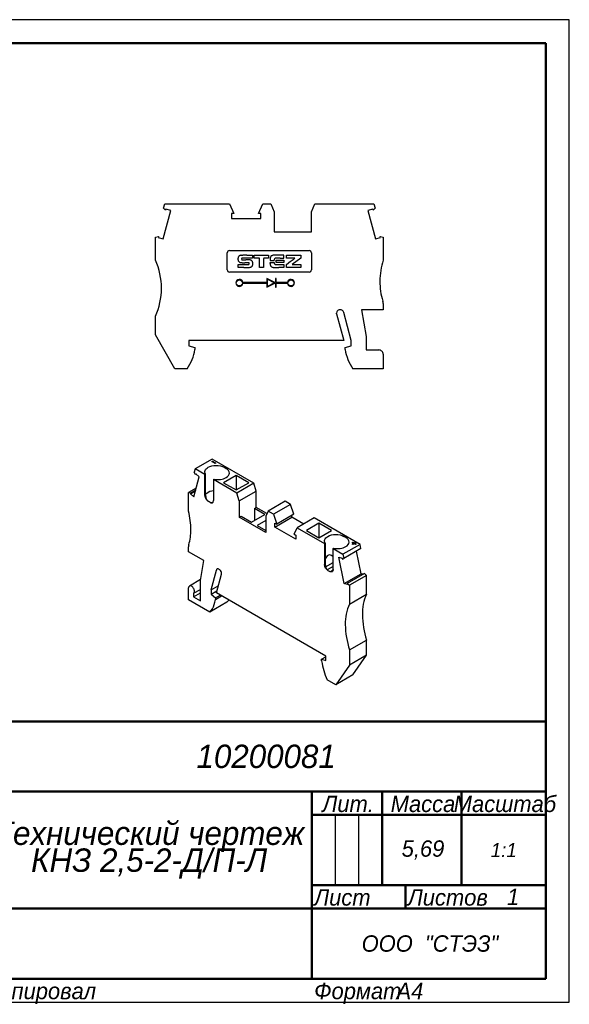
# Model space of a CAD drawing. Header units: millimetres. Extents: x 0 to 297, y 0 to 210.
# Tile 2 of 2: x 180 to 297, y 0 to 210. Entities that reach past the tile are written whole.
import ezdxf

# ---------------------------------------------------------------- set-up
doc = ezdxf.new("R2010")
doc.units = ezdxf.units.MM

# ---------------------------------------------------------------- blocks, each defined once
blk = doc.blocks.new('_FR1Страница_1')
at = {"color": 7, "linetype": 'Continuous', "lineweight": 25}
for p, q in [((297, 210), (0, 210)), ((297, 0), (297, 210)), ((247, 40), (247, 25)), ((252, 40), (252, 25)), ((242, 20), (292, 20)), ((262, 20), (262, 20)), ((0, 0), (297, 0))]:
    blk.add_line(p, q, dxfattribs=at)
at = {"color": 7, "linetype": 'Continuous', "lineweight": 50}
for p, q in [((20, 205), (292, 205)), ((292, 205), (292, 5)), ((107, 60), (292, 60)), ((172, 45), (292, 45)), ((242, 45), (242, 5)), ((257, 45), (257, 25)), ((274, 45), (274, 25)), ((242, 40), (292, 40)), ((242, 25), (292, 25)), ((262, 25), (262, 20)), ((172, 20), (292, 20)), ((292, 5), (20, 5))]:
    blk.add_line(p, q, dxfattribs=at)
at = {"color": 7}
for s, insert, char_height, width, attachment_point in [('\\pl0.5;{\\fT-FLEX Type A|b0|i1;\\l\\C250;10200081 \\P}', (232, 52.5), 5, 122.5, 5), ('\\pl0.5;{\\fT-FLEX Type A|b0|i1;\\l\\C250;Масштаб\\P}', (283, 44.125), 3.5, 19.75, 2), ('\\pl0.5;{\\fT-FLEX Type A|b0|i1;\\l\\C250;Лит.\\P}', (249.5, 44.125), 3.5, 16.75, 2), ('\\pl0.5;{\\fT-FLEX Type A|b0|i1;\\l\\C250;Масса\\P}', (265.5, 44.125), 3.5, 18.75, 2), ('\\pl0.5;{\\fT-FLEX Type A|b0|i1;\\l\\C250;5,69\\P}', (265.5, 32.5), 3.5, 18.75, 5), ('{\\fT-FLEX Type A|b0|i1;\\l\\C250;1:1\\P}', (283, 32.5), 3, 19.5, 5), ('\\pl0.5;{\\fT-FLEX Type A|b0|i1;\\l\\C250;\\H0.857143x;\\P}', (283, 32.5), 3.5, 19.75, 5), ('\\pl0.5;{\\fT-FLEX Type A|b0|i1;\\l\\C250;Лист\\P}', (242, 24.125), 3.5, 11.75, 1), ('\\pl0.5;{\\fT-FLEX Type A|b0|i1;\\l\\C250;\\H0.857143x;\\P}', (257, 24.125), 3.5, 11.75, 2), ('\\pl0.5;{\\fT-FLEX Type A|b0|i1;\\l\\C250;Листов\\P}', (262, 24.125), 3.5, 17.75, 1), ('{\\fT-FLEX Type A|b0|i1;\\l\\C250;1\\P}', (285, 22.5), 3.5, 15.75, 5), ('\\pl0.5;{\\fT-FLEX Type A|b0|i1;\\l\\C250;\\H0.857143x;\\P}', (285, 24.125), 3.5, 15.75, 2), ('{\\fT-FLEX Type A|b0|i1;\\l\\C250;\\P}', (257, 22.5), 3.5, 11.75, 5), ('{\\fT-FLEX Type A|b0|i1;\\l\\C250;}', (207, 20), 3, 71.5, 5), ('\\pl0.5;{\\fT-FLEX Type A|b0|i1;\\l\\C250;ООО  "СТЭЗ"\\P}', (267, 12.5), 3.5, 51.75, 5), ('\\pl0.5;{\\fT-FLEX Type A|b0|i1;\\l\\C250;Копировал\\P}', (172, 4.125), 3.5, 23.566, 1), ('\\pl0.5;{\\fT-FLEX Type A|b0|i1;\\l\\C250;\\P}', (193.816, 4.125), 3.5, 40.967, 1), ('\\pl0.5;{\\fT-FLEX Type A|b0|i1;\\l\\C250;Формат\\P}', (242, 4.125), 3.5, 18.675, 1), ('\\pl0.5;{\\fT-FLEX Type A|b0|i1;\\l\\C250;\\P}', (258.925, 4.125), 3.5, 9.825, 1), ('{\\fT-FLEX Type A|b0|i1;\\l\\C250;A4\\P}', (262.962, 4.125), 3.5, 9.825, 2)]:
    blk.add_mtext(s, dxfattribs=dict(at, insert=insert, char_height=char_height, width=width, attachment_point=attachment_point))
at = {"color": 7, "insert": (207, 32.5), "char_height": 5, "width": 72.5, "attachment_point": 5, "line_spacing_factor": 0.69}
blk.add_mtext('\\pl0.5;{\\fT-FLEX Type A|b0|i1;\\l\\C250;Технический чертеж КНЗ 2,5-2-Д/П-Л\\P}', dxfattribs=at)
blk = doc.blocks.new('Страница_1')
at = {"color": 7, "linetype": 'Continuous', "lineweight": 30}
for p, q in [((210.334, 169.688), (210.592, 170.651)), ((210.592, 170.651), (224.423, 170.651)), ((224.423, 170.651), (225.348, 168.546)), ((230.617, 168.546), (231.542, 170.651)), ((231.542, 170.651), (233.214, 170.651)), ((233.214, 170.651), (233.932, 168.951)), ((241.932, 168.951), (242.651, 170.651)), ((242.651, 170.651), (255.272, 170.651)), ((255.272, 170.651), (255.53, 169.688)), ((210.234, 163.132), (211.871, 169.241)), ((210.767, 169.255), (210.334, 169.688)), ((210.838, 169.518), (210.767, 169.255)), ((211.871, 169.241), (210.838, 169.518)), ((225.348, 168.546), (224.82, 168.546)), ((224.82, 168.546), (224.82, 167.476)), ((231.145, 168.546), (230.617, 168.546)), ((231.145, 167.476), (231.145, 168.546)), ((233.932, 168.951), (233.932, 164.651)), ((241.932, 164.651), (241.932, 168.951)), ((255.027, 169.518), (253.993, 169.241)), ((253.993, 169.241), (255.63, 163.132)), ((255.097, 169.255), (255.027, 169.518)), ((255.53, 169.688), (255.097, 169.255)), ((224.82, 167.476), (231.145, 167.476)), ((233.932, 164.651), (241.932, 164.651)), ((208.632, 163.501), (209.271, 163.672)), ((208.632, 158.601), (208.632, 163.501)), ((209.271, 163.672), (209.201, 163.409)), ((209.201, 163.409), (210.234, 163.132)), ((255.63, 163.132), (256.664, 163.409)), ((256.593, 163.672), (257.232, 163.501)), ((256.664, 163.409), (256.593, 163.672)), ((257.232, 163.501), (257.232, 158.601)), ((223.932, 156.548), (223.932, 160.151)), ((224.432, 160.651), (241.432, 160.651)), ((241.932, 160.151), (241.932, 156.548)), ((226.9, 159.647), (227.25, 159.648)), ((228.509, 158.055), (227.707, 158.059)), ((228.102, 159.65), (229.299, 159.651)), ((229.299, 159.044), (228.207, 159.042)), ((228.539, 158.041), (228.509, 158.055)), ((229.299, 159.651), (229.299, 159.044)), ((229.689, 159.651), (232.781, 159.651)), ((229.689, 159.043), (229.689, 159.651)), ((230.168, 159.043), (229.689, 159.043)), ((230.842, 157.048), (230.842, 157.936)), ((231.709, 157.977), (231.709, 157.048)), ((232.781, 159.044), (232.3, 159.042)), ((232.781, 159.651), (232.781, 159.044)), ((233.112, 158.792), (233.108, 158.556)), ((233.108, 158.556), (233.24, 158.552)), ((233.111, 157.908), (233.109, 158.133)), ((233.109, 158.133), (233.969, 158.133)), ((233.67, 158.548), (233.969, 158.548)), ((233.969, 158.548), (233.973, 158.624)), ((233.969, 158.133), (233.972, 158.072)), ((234.396, 158.065), (234.401, 158.261)), ((236.009, 158.065), (234.396, 158.065)), ((234.405, 158.54), (234.405, 158.622)), ((234.405, 158.622), (236.009, 158.622)), ((236.009, 159.651), (234.893, 159.65)), ((235.227, 159.043), (236.009, 159.043)), ((236.009, 159.043), (236.009, 159.651)), ((236.009, 158.622), (236.009, 158.065)), ((236.561, 159.651), (239.684, 159.651)), ((236.561, 159.043), (236.561, 159.651)), ((237.484, 159.043), (236.561, 159.043)), ((236.561, 157.666), (237.484, 158.35)), ((239.681, 159.035), (237.834, 157.665)), ((238.405, 159.041), (238.136, 159.042)), ((238.136, 158.835), (238.405, 159.036)), ((239.684, 159.651), (239.681, 159.035)), ((241.432, 156.048), (224.432, 156.048)), ((226.269, 157.662), (228.503, 157.665)), ((226.269, 157.048), (226.269, 157.662)), ((227.454, 157.048), (226.269, 157.048)), ((228.503, 157.665), (228.539, 157.682)), ((231.709, 157.048), (230.842, 157.048)), ((236.009, 157.048), (234.926, 157.048)), ((235.156, 157.663), (236.009, 157.661)), ((236.009, 157.661), (236.009, 157.048)), ((236.561, 157.048), (236.561, 157.666)), ((239.684, 157.048), (236.561, 157.048)), ((237.834, 157.665), (239.684, 157.662)), ((239.684, 157.662), (239.684, 157.048)), ((232.402, 153.791), (227.276, 153.791)), ((227.276, 153.691), (232.402, 153.691)), ((232.402, 154.679), (232.402, 153.791)), ((234.133, 153.813), (232.402, 154.679)), ((232.402, 153.691), (232.402, 152.804)), ((232.402, 152.804), (234.133, 153.669)), ((232.502, 154.517), (234.054, 153.741)), ((232.502, 152.965), (232.502, 154.517)), ((234.054, 153.741), (232.502, 152.965)), ((234.377, 154.679), (234.277, 154.679)), ((234.277, 154.679), (234.277, 153.903)), ((234.377, 153.791), (234.377, 154.679)), ((236.799, 153.791), (234.377, 153.791)), ((234.377, 152.804), (234.377, 153.691)), ((234.377, 153.691), (236.799, 153.691)), ((234.277, 153.579), (234.277, 152.804)), ((234.277, 152.804), (234.377, 152.804)), ((250.432, 141.401), (248.823, 147.408)), ((252.62, 148.001), (253.632, 142.262)), ((257.232, 148.001), (252.62, 148.001)), ((257.232, 149.303), (257.232, 148.001)), ((208.632, 142.601), (208.632, 146.601)), ((247.304, 147.104), (247.28, 147.286)), ((247.304, 147.104), (248.832, 141.401)), ((212.776, 135.401), (208.632, 142.601)), ((248.832, 141.401), (215.732, 141.401)), ((215.732, 141.401), (215.732, 140.301)), ((250.432, 140.301), (250.432, 141.401)), ((253.632, 142.262), (253.632, 139.401)), ((215.732, 140.301), (217.032, 139.952)), ((217.032, 139.952), (217.032, 139.501)), ((249.132, 139.952), (250.432, 140.301)), ((249.132, 139.501), (249.132, 139.952)), ((253.632, 139.401), (256.332, 139.401)), ((257.232, 138.501), (257.232, 135.401)), ((215.373, 135.401), (212.776, 135.401)), ((257.232, 135.401), (250.791, 135.401)), ((220.704, 116.08), (217.062, 113.978)), ((229.628, 110.927), (220.704, 116.08)), ((217.062, 113.978), (216.88, 113.297)), ((219.158, 112.767), (217.062, 113.978)), ((220.682, 115.537), (220.824, 115.619)), ((221.389, 115.129), (220.682, 115.537)), ((220.753, 115.496), (220.824, 115.537)), ((220.824, 115.537), (220.824, 115.619)), ((220.824, 115.619), (221.531, 115.21)), ((220.824, 115.537), (221.46, 115.17)), ((221.531, 115.21), (221.389, 115.129)), ((223.26, 114.319), (223.684, 114.074)), ((216.809, 107.985), (217.966, 112.305)), ((217.186, 112.767), (216.88, 113.297)), ((217.186, 112.767), (217.235, 112.953)), ((217.343, 112.858), (217.186, 112.767)), ((217.235, 112.953), (217.966, 112.305)), ((219.158, 112.767), (219.313, 112.856)), ((219.158, 108.276), (219.158, 112.767)), ((219.313, 108.366), (219.313, 112.856)), ((220.997, 111.706), (221.151, 111.795)), ((220.997, 111.706), (220.997, 107.215)), ((225.987, 108.825), (220.997, 111.706)), ((225.858, 112.573), (223.171, 111.022)), ((225.858, 112.573), (225.858, 109.471)), ((228.545, 111.022), (225.858, 112.573)), ((217.319, 109.888), (215.676, 108.94)), ((223.171, 111.022), (225.858, 109.471)), ((225.858, 109.471), (228.545, 111.022)), ((229.628, 110.927), (225.987, 108.825)), ((230.136, 109.246), (229.628, 110.927)), ((216.128, 108.819), (215.676, 108.94)), ((215.676, 104.939), (215.676, 108.94)), ((216.078, 108.633), (217.148, 109.251)), ((216.078, 108.633), (216.128, 108.819)), ((216.809, 107.985), (216.078, 108.633)), ((217.198, 109.437), (216.128, 108.819)), ((226.495, 107.144), (225.987, 108.825)), ((226.495, 107.144), (230.136, 109.246)), ((230.136, 105.735), (230.136, 109.246)), ((220.29, 106.807), (219.865, 107.052)), ((220.992, 107.119), (220.997, 107.215)), ((226.495, 107.144), (226.495, 103.633)), ((229.73, 105.5), (230.136, 105.735)), ((229.73, 105.5), (229.73, 102.928)), ((231.957, 104.214), (229.73, 105.5)), ((232.405, 104.425), (230.136, 105.735)), ((236.301, 107.075), (232.66, 104.972)), ((237.483, 106.392), (233.842, 104.29)), ((237.483, 106.392), (236.301, 107.075)), ((238.137, 104.296), (237.483, 106.392)), ((226.495, 103.633), (226.901, 103.867)), ((232.151, 100.367), (226.495, 103.633)), ((226.901, 103.867), (229.129, 102.581)), ((229.129, 102.581), (231.957, 104.214)), ((232.66, 104.972), (232.151, 103.878)), ((232.151, 103.878), (232.151, 100.367)), ((233.842, 104.29), (232.66, 104.972)), ((233.842, 104.29), (234.496, 102.193)), ((234.123, 101.535), (237.764, 103.638)), ((238.137, 104.296), (234.496, 102.193)), ((237.764, 103.638), (237.764, 104.08)), ((240.272, 102.19), (237.764, 103.638)), ((242.517, 103.486), (238.876, 101.383)), ((252.297, 97.84), (242.517, 103.486)), ((232.151, 102.939), (230.331, 101.887)), ((230.331, 101.887), (232.151, 100.836)), ((234.123, 101.535), (234.123, 102.409)), ((234.123, 102.409), (234.496, 102.193)), ((238.595, 98.953), (234.123, 101.535)), ((238.222, 100.042), (238.876, 101.383)), ((238.876, 101.383), (244.72, 98.009)), ((243.536, 102.367), (240.849, 100.816)), ((243.536, 102.367), (243.536, 99.267)), ((246.223, 100.816), (243.536, 102.367)), ((238.222, 100.042), (238.595, 99.827)), ((238.595, 99.827), (238.595, 98.953)), ((240.849, 100.816), (243.536, 99.264)), ((243.536, 99.264), (246.223, 100.816)), ((249.246, 99.315), (248.821, 99.56)), ((215.676, 96.284), (215.676, 97.348)), ((244.72, 98.009), (244.875, 98.098)), ((244.72, 98.009), (244.72, 93.518)), ((244.875, 98.098), (244.875, 93.607)), ((246.559, 96.948), (246.713, 97.037)), ((246.559, 92.457), (246.559, 96.948)), ((246.559, 96.948), (248.655, 95.737)), ((252.297, 97.84), (248.655, 95.737)), ((252.479, 96.948), (248.838, 94.846)), ((250.649, 98.236), (250.791, 98.317)), ((250.932, 98.072), (250.649, 98.236)), ((250.649, 97.909), (250.932, 98.072)), ((250.791, 97.827), (250.649, 97.909)), ((250.72, 98.195), (250.791, 98.236)), ((250.72, 97.868), (250.932, 97.991)), ((250.791, 98.317), (251.073, 98.154)), ((250.791, 98.236), (250.791, 98.317)), ((250.791, 98.236), (251.073, 98.072)), ((251.073, 97.991), (250.791, 97.827)), ((250.932, 97.991), (250.932, 98.072)), ((251.073, 98.154), (251.356, 98.317)), ((251.073, 98.072), (251.356, 98.236)), ((251.073, 98.072), (251.073, 98.154)), ((251.356, 97.827), (251.073, 97.991)), ((251.498, 98.236), (251.215, 98.072)), ((251.215, 97.991), (251.215, 98.072)), ((251.215, 98.072), (251.498, 97.909)), ((251.215, 97.991), (251.427, 97.868)), ((251.356, 98.236), (251.356, 98.317)), ((251.356, 98.317), (251.498, 98.236)), ((251.356, 98.236), (251.427, 98.195)), ((251.498, 97.909), (251.356, 97.827)), ((252.479, 96.948), (252.297, 97.84)), ((218.937, 94.401), (215.676, 96.284)), ((248.908, 89.452), (247.751, 95.109)), ((247.751, 95.109), (248.482, 94.913)), ((248.482, 94.913), (248.532, 94.669)), ((248.532, 94.669), (248.838, 94.846)), ((248.655, 95.737), (248.838, 94.846)), ((252.55, 91.554), (251.555, 96.415)), ((218.221, 90.129), (218.937, 94.401)), ((244.726, 93.416), (244.72, 93.518)), ((244.875, 93.607), (244.877, 93.503)), ((244.95, 93.042), (246.559, 93.971)), ((244.978, 92.942), (245.003, 92.922)), ((246.559, 93.119), (245.298, 92.391)), ((220.484, 88.119), (221.622, 92.367)), ((221.616, 87.466), (222.696, 91.499)), ((222.696, 91.499), (222.713, 91.637)), ((245.427, 92.294), (245.852, 92.049)), ((246.545, 92.306), (245.995, 91.988)), ((248.908, 89.452), (252.55, 91.554)), ((253.231, 91.602), (249.589, 89.5)), ((253.683, 91.201), (250.041, 89.099)), ((252.959, 91.445), (252.55, 91.554)), ((253.683, 91.201), (253.231, 91.602)), ((253.683, 87.201), (253.683, 91.201)), ((215.676, 85.996), (215.676, 88.527)), ((218.253, 90.32), (215.862, 88.939)), ((218.221, 85.751), (218.221, 90.129)), ((220.484, 88.119), (222.03, 89.011)), ((249.639, 89.256), (248.908, 89.452)), ((249.589, 89.5), (250.041, 89.099)), ((249.589, 89.5), (249.639, 89.256)), ((250.041, 89.099), (250.041, 85.098)), ((216.737, 86.609), (218.221, 87.466)), ((216.737, 87.367), (216.737, 86.609)), ((216.737, 86.609), (218.221, 85.751)), ((216.762, 87.381), (218.221, 88.223)), ((220.484, 88.119), (220.484, 87.221)), ((220.484, 87.221), (221.745, 87.949)), ((220.484, 87.221), (221.403, 86.406)), ((221.403, 86.406), (222.428, 86.997)), ((221.403, 86.037), (222.747, 86.813)), ((221.403, 86.406), (221.403, 86.037)), ((245.021, 73.953), (221.616, 87.466)), ((250.041, 85.098), (253.683, 87.201)), ((220.23, 83.367), (215.676, 85.996)), ((223.872, 85.469), (220.23, 83.367)), ((250.041, 75.3), (253.683, 77.403)), ((253.683, 74.137), (253.683, 77.403)), ((244.102, 73.301), (245.021, 73.832)), ((245.021, 73.055), (245.021, 73.953)), ((250.041, 75.3), (250.041, 72.034)), ((253.683, 74.137), (250.041, 72.034)), ((250.753, 69.949), (253.683, 74.137)), ((244.102, 72.932), (244.102, 73.301)), ((244.102, 73.301), (245.021, 73.055)), ((250.041, 72.034), (247.111, 67.847)), ((250.753, 69.949), (247.111, 67.847)), ((247.111, 67.847), (245.275, 68.907))]:
    blk.add_line(p, q, dxfattribs=at)
at = {"color": 7, "lineweight": 30, "flags": 128}
for points in [[(219.313, 112.856), (219.217, 113.046), (219.168, 113.241), (219.169, 113.439), (219.218, 113.634), (219.314, 113.824), (219.456, 114.003), (219.641, 114.169), (219.865, 114.319)], [(219.865, 114.319), (220.229, 114.491), (220.644, 114.619), (221.094, 114.698), (221.563, 114.724), (222.031, 114.698), (222.481, 114.619), (222.896, 114.491), (223.26, 114.319)], [(223.684, 112.114), (223.982, 112.324), (224.204, 112.564), (224.341, 112.823), (224.387, 113.094), (224.341, 113.364), (224.204, 113.624), (223.982, 113.864), (223.684, 114.074)], [(221.151, 111.795), (221.479, 111.739), (221.818, 111.712), (222.16, 111.712), (222.499, 111.74), (222.827, 111.796), (223.138, 111.878), (223.425, 111.985), (223.684, 112.114)], [(219.158, 108.276), (219.172, 108.109), (219.212, 107.933), (219.278, 107.754), (219.365, 107.58), (219.473, 107.416), (219.595, 107.27), (219.728, 107.147), (219.865, 107.052)], [(219.313, 108.5), (219.345, 108.562), (219.567, 108.801), (219.865, 109.011)], [(219.313, 108.366), (219.32, 108.193), (219.343, 108.006), (219.383, 107.813), (219.441, 107.623), (219.518, 107.445), (219.615, 107.285), (219.732, 107.152), (219.865, 107.052)], [(219.865, 109.011), (220.229, 109.184), (220.644, 109.312), (220.997, 109.373)], [(220.29, 106.807), (220.417, 106.747), (220.54, 106.715), (220.655, 106.713), (220.758, 106.741), (220.846, 106.798), (220.916, 106.882), (220.965, 106.99), (220.992, 107.119)], [(220.81, 106.775), (220.697, 106.737), (220.561, 106.726), (220.423, 106.749), (220.29, 106.807)], [(244.875, 98.098), (244.779, 98.288), (244.73, 98.483), (244.731, 98.681), (244.78, 98.876), (244.876, 99.065), (245.018, 99.245), (245.203, 99.411), (245.427, 99.56)], [(245.427, 99.56), (245.791, 99.733), (246.206, 99.861), (246.656, 99.94), (247.124, 99.966), (247.593, 99.94), (248.043, 99.861), (248.458, 99.733), (248.821, 99.56)], [(249.246, 97.356), (249.544, 97.566), (249.766, 97.805), (249.903, 98.065), (249.949, 98.336), (249.903, 98.606), (249.766, 98.866), (249.544, 99.105), (249.246, 99.315)], [(246.713, 97.037), (247.041, 96.981), (247.38, 96.953), (247.722, 96.954), (248.06, 96.982), (248.389, 97.038), (248.7, 97.12), (248.987, 97.227), (249.246, 97.356)], [(245.427, 95.5), (245.271, 95.381), (245.13, 95.211), (245.007, 94.991), (244.905, 94.723), (244.875, 94.597)], [(246.559, 95.248), (246.515, 95.287), (246.212, 95.478), (245.995, 95.561), (245.79, 95.592), (245.6, 95.571), (245.427, 95.5)], [(222.331, 92.414), (222.22, 92.503), (222.107, 92.567), (221.997, 92.604), (221.893, 92.612), (221.8, 92.591), (221.723, 92.541), (221.662, 92.466), (221.622, 92.367)], [(245.427, 92.294), (245.3, 92.38), (245.177, 92.491), (245.062, 92.622), (244.959, 92.769), (244.871, 92.927), (244.802, 93.091), (244.753, 93.256), (244.726, 93.416)], [(244.877, 93.503), (244.893, 93.335), (244.921, 93.159), (244.965, 92.981), (245.024, 92.809), (245.1, 92.648), (245.194, 92.504), (245.303, 92.384), (245.427, 92.294)], [(245.003, 92.922), (245.23, 92.478), (245.249, 92.443)], [(222.713, 91.637), (222.686, 91.841), (222.606, 92.054), (222.483, 92.253), (222.331, 92.414)], [(246.559, 92.457), (246.545, 92.305), (246.505, 92.175), (246.44, 92.072), (246.352, 91.999), (246.244, 91.959), (246.122, 91.955), (245.99, 91.985), (245.852, 92.049)], [(246.381, 92.023), (246.292, 91.986), (246.146, 91.967), (245.997, 91.987), (245.852, 92.049)], [(216.949, 87.793), (216.936, 87.943), (216.9, 88.102), (216.841, 88.263), (216.762, 88.42), (216.666, 88.567), (216.556, 88.698), (216.436, 88.809), (216.312, 88.895), (216.188, 88.952), (216.069, 88.98), (215.959, 88.975), (215.862, 88.939), (215.783, 88.874), (215.724, 88.781), (215.688, 88.664), (215.676, 88.527)], [(216.737, 87.367), (216.826, 87.43), (216.893, 87.525), (216.935, 87.647), (216.949, 87.793)], [(220.23, 83.367), (220.519, 83.708), (220.772, 84.094), (220.988, 84.523), (221.166, 84.992), (221.305, 85.498), (221.403, 86.037)], [(223.872, 85.469), (224.16, 85.811), (224.249, 85.946)]]:
    blk.add_lwpolyline(points, dxfattribs=at)
at = {"color": 7, "linetype": 'Continuous', "lineweight": 30}
for centre in [(226.527, 153.741), (237.547, 153.741)]:
    blk.add_circle(centre, 0.65, dxfattribs=at)
for centre, radius, start, end in [((224.432, 160.151), 0.5, 90, 179.99944), ((241.432, 160.151), 0.5, 359.99944, 90), ((194.884, 152.601), 15, 360, 23.57818), ((228.428, 158.864), 2.199, 177.35763, 180.37741), ((228.427, 158.864), 2.198, 180.37743, 183.39537), ((226.974, 158.931), 0.743, 170.5774, 177.35764), ((226.962, 158.777), 0.731, 183.39545, 190.25514), ((227.2, 158.893), 0.973, 158.55948, 170.57736), ((227.165, 158.814), 0.937, 190.25512, 203.09701), ((226.858, 159.028), 0.605, 141.41013, 158.55945), ((226.849, 158.679), 0.593, 203.09691, 221.19651), ((226.819, 159.059), 0.555, 123.38228, 141.41013), ((226.82, 158.654), 0.555, 221.19645, 239.99623), ((226.905, 158.928), 0.712, 108.43356, 123.38233), ((226.914, 158.817), 0.743, 239.99625, 255.09564), ((226.846, 159.105), 0.525, 103.77128, 108.4336), ((227.182, 157.736), 1.935, 102.00457, 103.77131), ((226.972, 159.034), 0.968, 255.09571, 261.53475), ((227.182, 157.736), 1.935, 100.2236, 102.00454), ((226.981, 159.095), 1.03, 261.53483, 267.68372), ((226.946, 159.04), 0.61, 96.01097, 100.22357), ((226.901, 159.476), 0.172, 90.16124, 96.01101), ((227.157, 163.449), 5.387, 267.68376, 269.64369), ((227.647, 158.857), 0.655, 175.19487, 179.91354), ((228.882, 158.855), 1.89, 179.91354, 181.23133), ((227.142, 158.817), 0.15, 181.23129, 189.64769), ((227.129, 158.9), 0.136, 160.05919, 175.19486), ((227.07, 158.805), 0.0769, 189.6477, 202.84961), ((227.196, 158.858), 0.214, 202.84965, 208.9999), ((227.091, 158.914), 0.0954, 141.09954, 160.05912), ((227.179, 158.849), 0.194, 208.99997, 217.32574), ((227.179, 158.843), 0.209, 130.56225, 141.09954), ((227.12, 158.804), 0.121, 217.32578, 229.20058), ((227.124, 158.809), 0.126, 229.20059, 240.76657), ((227.116, 158.917), 0.111, 99.75672, 130.56228), ((227.174, 158.899), 0.23, 240.76653, 248.15902), ((227.123, 158.771), 0.0923, 248.15902, 268.2694), ((227.218, 158.32), 0.717, 91.99268, 99.75672), ((227.381, 167.288), 8.614, 268.2694, 269.05985), ((229.089, 474.159), 316.103, 269.64371, 269.74937), ((227.407, 152.892), 6.149, 90.15267, 91.99274), ((227.538, 176.857), 18.183, 269.0599, 269.7), ((228.165, -181.291), 340.941, 90.0881, 90.15387), ((229.602, -670.469), 829.512, 90.096367, 90.152746), ((229.794, 607.849), 449.182, 269.70006, 269.76263), ((228.641, -490.942), 650.592, 90.047461, 90.088027), ((226.385, -214.944), 373.619, 89.67053, 89.76266), ((228.505, 153.762), 4.906, 87.62955, 89.6706), ((228.473, 157.909), 0.147, 44.77004, 63.78151), ((228.478, 157.913), 0.141, 25.09613, 44.77001), ((228.434, 157.892), 0.19, 8.55994, 25.09608), ((228.205, 157.858), 0.421, 359.43985, 8.55996), ((228.206, 157.858), 0.42, 350.83995, 359.4399), ((228.673, 157.807), 0.858, 80.69979, 87.62955), ((228.671, 157.795), 0.87, 73.83907, 80.69968), ((228.698, 157.889), 0.773, 59.61604, 73.83896), ((228.8, 158.063), 0.571, 41.78196, 59.61597), ((228.782, 158.047), 0.595, 24.35958, 41.7819), ((228.51, 157.923), 0.894, 11.51838, 24.35957), ((228.36, 157.893), 1.047, 3.50215, 11.51846), ((227.924, 157.866), 1.484, 357.33113, 3.50222), ((230.159, 117.581), 41.463, 89.72516, 89.98711), ((230.238, 134.148), 24.895, 89.34124, 89.72512), ((230.13, 124.746), 34.298, 89.10864, 89.34126), ((230.657, 158.585), 0.454, 83.98633, 89.10864), ((230.647, 158.497), 0.543, 78.87722, 83.98624), ((230.726, 158.899), 0.133, 64.38323, 78.87713), ((230.753, 158.954), 0.0725, 43.48871, 64.38323), ((230.755, 158.956), 0.069, 21.80737, 43.48873), ((230.642, 158.911), 0.191, 3.17292, 21.80742), ((226.517, 158.682), 4.322, 1.23827, 3.17298), ((217.83, 158.495), 13.012, 0.12104, 1.2383), ((-47.256, 157.934), 278.098, 0.00031, 0.12109), ((438.859, 157.977), 207.15, 179.89027, 180.00005), ((297.808, 158.247), 66.098, 179.63319, 179.89034), ((405.433, 157.558), 173.726, 179.55463, 179.63324), ((231.876, 158.908), 0.163, 169.26162, 179.55463), ((231.965, 158.891), 0.254, 160.35591, 169.2616), ((231.808, 158.947), 0.0868, 140.50727, 160.35588), ((231.797, 158.955), 0.0735, 118.51386, 140.50727), ((231.834, 158.887), 0.151, 105.66397, 118.51384), ((231.818, 158.945), 0.0905, 91.3331, 105.66401), ((232.355, 135.862), 23.18, 91.04831, 91.33318), ((232.219, 143.323), 15.718, 90.49276, 91.0483), ((232.611, 97.723), 61.32, 90.29079, 90.4927), ((248.545, 158.087), 15.435, 180.66522, 181.10044), ((248.771, 158.585), 15.661, 178.66765, 179.24084), ((234.367, 158.92), 1.253, 175.02713, 178.66762), ((233.701, 158.977), 0.585, 168.99005, 175.02717), ((234.303, 158.86), 1.198, 165.46055, 168.99015), ((233.808, 158.989), 0.686, 148.60851, 165.46062), ((233.708, 159.05), 0.569, 129.21383, 148.60854), ((233.369, 162.675), 4.126, 268.21624, 269.18912), ((233.649, 182.512), 23.964, 269.18913, 269.45384), ((233.741, 159.008), 0.622, 110.7954, 129.21382), ((233.677, 185.432), 26.884, 269.45388, 269.72157), ((233.856, 158.708), 0.944, 97.31415, 110.7954), ((233.67, 184.059), 25.511, 269.72158, 270.00003), ((233.769, 159.386), 0.26, 90.32851, 97.31413), ((236.935, -392.827), 552.482, 90.29483, 90.32851), ((234.695, 158.111), 0.724, 183.05518, 188.97664), ((234.764, 158.587), 0.792, 170.37024, 177.33343), ((234.789, 158.126), 0.819, 188.97659, 194.37652), ((234.555, 158.622), 0.58, 161.57669, 170.37026), ((234.703, 158.104), 0.73, 194.37649, 200.01692), ((234.446, 158.659), 0.465, 151.77303, 161.57677), ((234.322, 157.965), 0.324, 200.01693, 210.37194), ((234.265, 158.756), 0.26, 136.5968, 151.77308), ((234.253, 158.767), 0.243, 121.51951, 136.59676), ((234.791, 23.775), 135.875, 90.13899, 90.29483), ((234.301, 158.688), 0.336, 109.68743, 121.51949), ((234.348, 158.559), 0.473, 99.88436, 109.68741), ((234.441, 158.02), 1.02, 94.36253, 99.88431), ((234.434, 158.119), 0.921, 90.57265, 94.36254), ((208.418, 158.804), 25.988, 358.80311, 358.9821), ((207.786, 158.815), 26.62, 358.98204, 359.15782), ((210.662, 158.773), 23.743, 359.15775, 359.33056), ((230.606, 158.54), 3.799, 359.33053, 359.99997), ((235.191, 82.334), 76.71, 90.41178, 90.57267), ((235.069, -90.941), 250.591, 90.04035, 90.1389), ((235.06, 100.554), 58.489, 90.15096, 90.41177), ((235.229, 36.366), 122.678, 90.00108, 90.15097), ((237.484, -28.45), 187.493, 89.89187, 90.00004), ((13.506, 460.46), 376.08, 306.55248, 306.61963), ((237.659, 64.394), 94.649, 89.71153, 89.8919), ((123.831, 312.013), 191.125, 306.6196, 306.73098), ((238.405, 159.039), 0.00182, 357.00361, 89.70571), ((238.403, 159.039), 0.00407, 306.73382, 357.0036), ((271.541, 154.101), 15, 162.5424, 180), ((224.432, 156.548), 0.5, 179.99944, 270), ((227.453, 488.973), 331.925, 270.00022, 270.08799), ((227.793, 267.268), 110.22, 270.08801, 270.28763), ((227.419, 341.862), 184.815, 270.28765, 270.38139), ((228.461, 157.84), 0.176, 296.15337, 312.01178), ((228.498, 157.799), 0.121, 312.01184, 332.96932), ((228.465, 157.816), 0.158, 332.96929, 350.83997), ((228.645, 157.736), 0.684, 270.38133, 275.27021), ((228.598, 158.237), 1.187, 275.27014, 286.88093), ((228.752, 157.729), 0.657, 286.88089, 304.96204), ((228.806, 157.653), 0.564, 304.96199, 324.72483), ((228.696, 157.73), 0.698, 324.72475, 341.56592), ((228.581, 157.769), 0.819, 341.56592, 351.07294), ((227.976, 157.864), 1.432, 351.07299, 357.33112), ((235.74, 157.841), 2.628, 181.10047, 182.71298), ((234.294, 157.773), 1.18, 182.71308, 185.23995), ((233.568, 157.706), 0.451, 185.23994, 190.4202), ((233.983, 157.782), 0.873, 190.42019, 206.42958), ((233.699, 157.641), 0.555, 206.42961, 228.89751), ((233.723, 157.669), 0.592, 228.89758, 250.53351), ((233.882, 158.12), 1.07, 250.5335, 264.41782), ((233.837, 157.657), 0.605, 264.41778, 269.5843), ((234.957, 312.1), 155.052, 269.5843, 269.68697), ((234.196, 157.891), 0.178, 210.37198, 226.83105), ((234.255, 157.954), 0.265, 226.83111, 239.07959), ((234.62, 250.288), 93.24, 269.68697, 269.90332), ((234.297, 158.023), 0.345, 239.07963, 249.718), ((234.377, 158.24), 0.577, 249.71799, 256.96418), ((234.32, 157.996), 0.326, 256.96421, 267.07585), ((234.456, 160.654), 2.987, 267.07591, 269.0615), ((234.646, 172.266), 14.601, 269.0616, 269.81721), ((234.926, 431.575), 274.526, 269.90331, 270.00003), ((236.653, 801.497), 643.835, 269.817308, 269.866811), ((241.432, 156.548), 0.5, 270, 359.99944), ((226.527, 153.741), 0.75, 3.82255, 356.17745), ((234.177, 153.903), 0.1, 243.43495, 360), ((234.177, 153.579), 0.1, 359.99998, 116.56505), ((237.547, 153.741), 0.75, 183.82255, 176.17745), ((271.541, 154.101), 15, 180, 196.39104), ((194.884, 152.601), 15, 336.42182, 0), ((255.232, 149.303), 2, 0.00001, 16.39104), ((247.98, 147.286), 0.7, 103.20048, 179.99999), ((248.05, 147.201), 0.8, 15, 106.68328), ((207.638, 140.916), 9.5, 324.50968, 351.4318), ((258.526, 140.916), 9.5, 188.5682, 215.49032), ((256.332, 138.501), 0.9, 0.00001, 90.00863), ((198.765, 100.842), 17.4, 0.46187, 13.61734), ((204.899, 100.864), 11.266, 344.08763, 0.60236), ((217.175, 97.364), 1.499, 164.06862, 180.62136), ((262.956, 83.046), 10.161, 155.86637, 181.31438), ((259.314, 80.944), 10.161, 155.86637, 181.31438), ((271.305, 83.064), 18.509, 180.77873, 197.81165), ((267.663, 80.962), 18.509, 180.77873, 197.81165), ((257.882, 74.765), 13.902, 187.57651, 204.92086)]:
    blk.add_arc(centre, radius, start, end, dxfattribs=at)
blk.add_blockref('_FR1Страница_1', (0, 0))

msp = doc.modelspace()

# ---------------------------------------------------------------- block references
msp.add_blockref('Страница_1', (0, 0))

doc.saveas('drawing.dxf')
